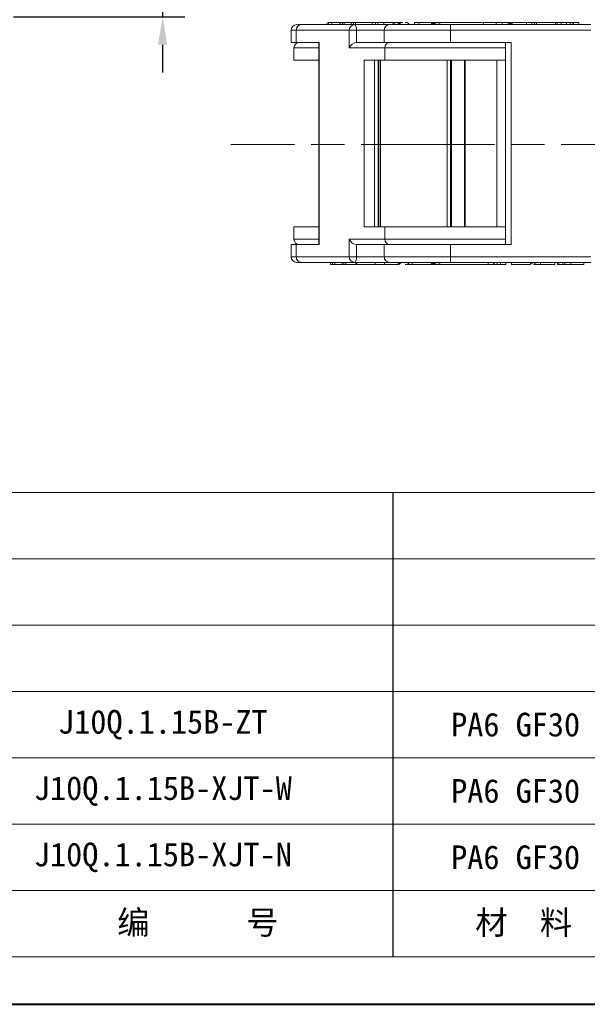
# Model space of a CAD drawing. Header units: millimetres. Extents: x 3186 to 3545, y -371 to -118.
# Tile 2 of 27: x 3253 to 3304, y -371 to -283. Entities that reach past the tile are written whole.
import ezdxf

# ---------------------------------------------------------------- set-up
doc = ezdxf.new("R2010")
doc.units = ezdxf.units.MM
doc.linetypes.add('ACAD_ISO08W100', pattern=[36, 24, -3, 6, -3])
doc.linetypes.add('CENTER', pattern=[0.6, 0.375, -0.075, 0.075, -0.075])
doc.layers.add('中心线', color=1, linetype='CENTER', lineweight=25)
doc.layers.add('标注线', color=7, linetype='Continuous', lineweight=15)
doc.styles.get("Standard").update_dxf_attribs({"font": '仿宋_GB2312.ttf', "width": 0.8})
doc.styles.add('样式 6', font='仿宋_GB2312.ttf')
doc.dimstyles.new('副本ISO-10', dxfattribs={"dimtxt": 4, "dimasz": 2.5, "dimexe": 2, "dimexo": 0.625, "dimgap": 1.5, "dimtad": 1, "dimdsep": 46, "dimtxsty": 'Standard', "dimcen": 2.5, "dimadec": 0, "dimazin": 0, "dimtfac": 1, "dimtmove": 0, "dimatfit": 3, "dimfxl": 0, "dimarcsym": 0})

# ---------------------------------------------------------------- blocks, each defined once
blk = doc.blocks.new('*D147')
at = {"color": 0, "lineweight": -2}
for p, q in [((3265.384, -272.896), (3265.384, -270.396)), ((3245.603, -275.396), (3267.384, -275.396)), ((3265.384, -275.396), (3265.384, -282.396)), ((3251.982, -282.396), (3267.384, -282.396)), ((3265.384, -284.896), (3265.384, -287.396))]:
    blk.add_line(p, q, dxfattribs=at)
at = {"color": 0, "lineweight": 9}
for points in [[(3264.968, -272.896), (3265.801, -272.896), (3265.384, -275.396)], [(3264.968, -284.896), (3265.801, -284.896), (3265.384, -282.396)]]:
    blk.add_solid(points, dxfattribs=at)
at = {"layer": 'Defpoints', "color": 0, "lineweight": 9}
for p in [(3244.978, -275.396), (3251.357, -282.396), (3265.384, -282.396)]:
    blk.add_point(p, dxfattribs=at)
at = {"color": 0, "lineweight": 9, "insert": (3261.884, -278.896), "char_height": 4, "attachment_point": 5, "rotation": 90}
blk.add_mtext('7', dxfattribs=at)

msp = doc.modelspace()

# ---------------------------------------------------------------- linework, layer by layer
at = {"color": 7, "linetype": 'Continuous', "lineweight": 15}
for p, q in [((3277.532, -283.087), (3277.862, -283.087)), ((3282.64, -283.087), (3277.862, -283.087)), ((3280.197, -282.887), (3280.197, -283.087)), ((3280.303, -283.087), (3280.303, -282.887)), ((3280.594, -283.087), (3280.594, -282.887)), ((3281.322, -283.087), (3281.322, -282.887)), ((3281.347, -282.887), (3281.322, -282.887)), ((3281.368, -283.087), (3281.368, -282.887)), ((3281.551, -282.887), (3281.368, -282.887)), ((3281.551, -283.087), (3281.551, -282.887)), ((3281.71, -282.887), (3281.551, -282.887)), ((3281.71, -283.087), (3281.71, -282.887)), ((3282.356, -282.887), (3281.71, -282.887)), ((3282.356, -283.087), (3282.356, -282.887)), ((3282.552, -282.887), (3282.356, -282.887)), ((3282.552, -283.087), (3282.552, -282.887)), ((3282.735, -282.887), (3282.552, -282.887)), ((3282.64, -283.087), (3286.144, -283.087)), ((3282.735, -283.087), (3282.735, -282.887)), ((3284.231, -282.887), (3282.735, -282.887)), ((3284.231, -282.887), (3284.231, -283.087)), ((3284.52, -283.087), (3284.52, -282.887)), ((3284.52, -282.887), (3284.732, -282.887)), ((3284.732, -283.087), (3284.732, -282.887)), ((3285.285, -283.087), (3285.285, -282.887)), ((3285.333, -282.909), (3286.418, -282.909)), ((3285.337, -282.887), (3286.521, -282.887)), ((3286.418, -282.909), (3285.936, -283.087)), ((3287.003, -282.887), (3286.521, -282.887)), ((3288.032, -283.087), (3288.032, -282.887)), ((3288.378, -282.887), (3288.032, -282.887)), ((3288.435, -283.087), (3288.435, -282.887)), ((3289.57, -283.017), (3289.57, -282.887)), ((3289.897, -282.887), (3289.883, -282.887)), ((3290.009, -282.887), (3290, -282.887)), ((3290.009, -282.887), (3290.062, -282.887)), ((3290.117, -282.909), (3290.062, -282.887)), ((3290.062, -282.887), (3294.128, -282.887)), ((3290.426, -283.087), (3290.117, -282.909)), ((3290.117, -282.909), (3294.132, -282.909)), ((3303.888, -283.087), (3291.266, -283.087)), ((3294.207, -283.087), (3294.207, -282.887)), ((3295.2, -282.887), (3295.377, -282.887)), ((3295.394, -283.087), (3295.394, -282.887)), ((3295.921, -283.087), (3295.921, -282.887)), ((3296.445, -282.887), (3296.277, -282.887)), ((3296.466, -283.087), (3296.466, -282.887)), ((3296.579, -283.087), (3296.579, -282.887)), ((3296.61, -282.887), (3296.6, -282.887)), ((3296.61, -283.087), (3296.61, -282.887)), ((3296.611, -282.887), (3296.61, -282.887)), ((3296.611, -283.087), (3296.611, -282.887)), ((3296.611, -282.887), (3296.72, -282.887)), ((3296.72, -283.087), (3296.72, -282.887)), ((3296.837, -283.087), (3296.837, -282.887)), ((3298.115, -282.887), (3296.837, -282.887)), ((3298.115, -283.087), (3298.115, -282.887)), ((3298.595, -282.887), (3298.115, -282.887)), ((3298.595, -283.087), (3298.595, -282.887)), ((3298.601, -282.887), (3298.595, -282.887)), ((3298.601, -283.087), (3298.601, -282.887)), ((3298.601, -282.887), (3298.828, -282.887)), ((3298.828, -283.087), (3298.828, -282.887)), ((3298.828, -282.887), (3298.89, -282.887)), ((3299.012, -283.087), (3299.012, -282.887)), ((3300.711, -282.887), (3299.012, -282.887)), ((3300.711, -283.087), (3300.711, -282.887)), ((3300.717, -282.887), (3300.711, -282.887)), ((3300.717, -283.087), (3300.717, -282.887)), ((3300.876, -282.887), (3300.756, -282.887)), ((3300.876, -283.087), (3300.876, -282.887)), ((3301.224, -283.087), (3301.224, -282.887)), ((3301.704, -282.887), (3301.224, -282.887)), ((3301.704, -283.087), (3301.704, -282.887)), ((3301.708, -282.887), (3301.704, -282.887)), ((3301.708, -282.887), (3301.708, -283.087)), ((3301.966, -282.887), (3302.002, -282.887)), ((3302.028, -283.087), (3302.028, -282.887)), ((3302.285, -283.087), (3302.285, -282.887)), ((3302.349, -283.087), (3302.349, -282.887)), ((3302.349, -282.887), (3302.83, -282.887)), ((3302.83, -283.087), (3302.83, -282.887)), ((3276.951, -283.587), (3276.951, -284.687)), ((3277.4, -283.587), (3276.951, -283.587)), ((3277.4, -284.687), (3277.4, -283.587)), ((3277.4, -283.587), (3282.177, -283.587)), ((3282.177, -283.587), (3282.177, -285.187)), ((3282.83, -283.587), (3282.177, -283.587)), ((3282.83, -284.687), (3282.83, -283.587)), ((3282.83, -283.587), (3285.315, -283.587)), ((3291.265, -283.587), (3285.315, -283.587)), ((3285.315, -283.587), (3285.315, -284.687)), ((3291.265, -284.687), (3291.265, -283.587)), ((3291.265, -283.587), (3303.886, -283.587)), ((3276.951, -284.687), (3277.4, -284.687)), ((3277.196, -285.187), (3277.196, -286.287)), ((3279.433, -285.187), (3277.196, -285.187)), ((3279.47, -284.687), (3277.4, -284.687)), ((3279.433, -284.687), (3279.243, -284.687)), ((3279.433, -284.687), (3279.433, -302.887)), ((3279.47, -302.887), (3279.47, -284.687)), ((3282.177, -285.187), (3285.37, -285.187)), ((3285.315, -284.687), (3282.829, -284.687)), ((3285.315, -284.687), (3291.265, -284.687)), ((3285.37, -285.187), (3285.37, -286.287)), ((3296.236, -285.187), (3285.37, -285.187)), ((3296.733, -284.687), (3291.265, -284.687)), ((3296.236, -284.687), (3296.236, -302.887)), ((3296.733, -302.887), (3296.733, -284.687)), ((3279.433, -286.287), (3277.196, -286.287)), ((3283.511, -286.287), (3283.511, -301.287)), ((3285.37, -286.287), (3283.511, -286.287)), ((3284.447, -301.287), (3284.447, -286.287)), ((3284.775, -286.287), (3284.775, -301.287)), ((3284.828, -301.287), (3284.828, -286.287)), ((3284.968, -301.287), (3284.968, -286.287)), ((3296.249, -286.287), (3285.37, -286.287)), ((3290.991, -286.287), (3290.991, -301.287)), ((3291.283, -301.287), (3291.283, -286.287)), ((3291.354, -286.287), (3291.354, -301.287)), ((3291.356, -301.287), (3291.356, -286.287)), ((3292.536, -286.287), (3292.536, -301.287)), ((3292.612, -301.287), (3292.612, -286.287)), ((3295.457, -286.287), (3295.457, -301.287)), ((3277.196, -301.287), (3277.196, -302.387)), ((3277.196, -301.287), (3279.433, -301.287)), ((3283.511, -301.287), (3285.37, -301.287)), ((3285.37, -301.287), (3296.249, -301.287)), ((3285.37, -301.287), (3285.37, -302.387)), ((3276.951, -302.887), (3276.951, -303.987)), ((3277.4, -302.887), (3276.951, -302.887)), ((3277.196, -302.387), (3279.433, -302.387)), ((3277.4, -303.987), (3277.4, -302.887)), ((3277.4, -302.887), (3279.47, -302.887)), ((3279.243, -302.887), (3279.433, -302.887)), ((3285.37, -302.387), (3282.177, -302.387)), ((3282.177, -302.387), (3282.177, -303.987)), ((3282.829, -302.887), (3285.315, -302.887)), ((3282.83, -303.987), (3282.83, -302.887)), ((3285.315, -302.887), (3285.315, -303.987)), ((3291.265, -302.887), (3285.315, -302.887)), ((3285.37, -302.387), (3296.236, -302.387)), ((3291.265, -303.987), (3291.265, -302.887)), ((3291.265, -302.887), (3296.733, -302.887)), ((3276.951, -303.987), (3277.4, -303.987)), ((3282.177, -303.987), (3277.4, -303.987)), ((3277.862, -304.487), (3277.452, -304.487)), ((3277.862, -304.487), (3282.64, -304.487)), ((3280.496, -304.487), (3280.496, -304.687)), ((3280.496, -304.687), (3280.679, -304.687)), ((3280.679, -304.487), (3280.679, -304.687)), ((3280.679, -304.687), (3280.874, -304.687)), ((3280.874, -304.487), (3280.874, -304.687)), ((3280.874, -304.687), (3281.521, -304.687)), ((3281.521, -304.487), (3281.521, -304.687)), ((3281.521, -304.687), (3281.679, -304.687)), ((3281.679, -304.487), (3281.679, -304.687)), ((3281.679, -304.687), (3281.862, -304.687)), ((3281.862, -304.487), (3281.862, -304.687)), ((3281.862, -304.687), (3282.742, -304.687)), ((3282.177, -303.987), (3282.83, -303.987)), ((3286.144, -304.487), (3282.64, -304.487)), ((3282.758, -304.487), (3282.758, -304.687)), ((3285.315, -303.987), (3282.83, -303.987)), ((3282.868, -304.487), (3282.868, -304.687)), ((3284.277, -304.687), (3284.662, -304.687)), ((3284.51, -304.487), (3284.51, -304.687)), ((3285.315, -303.987), (3291.265, -303.987)), ((3285.348, -304.687), (3285.348, -304.487)), ((3286.418, -304.665), (3285.415, -304.665)), ((3286.521, -304.687), (3285.418, -304.687)), ((3287.378, -304.65), (3287.378, -304.687)), ((3287.816, -304.487), (3287.816, -304.687)), ((3289.556, -304.687), (3289.556, -304.543)), ((3289.556, -304.687), (3289.702, -304.687)), ((3289.702, -304.687), (3289.799, -304.687)), ((3290.062, -304.687), (3290.117, -304.665)), ((3294.595, -304.687), (3290.062, -304.687)), ((3290.117, -304.665), (3290.426, -304.487)), ((3294.65, -304.665), (3290.117, -304.665)), ((3303.886, -303.987), (3291.265, -303.987)), ((3291.266, -304.487), (3303.888, -304.487)), ((3294.6, -304.679), (3294.658, -304.676)), ((3294.658, -304.487), (3294.658, -304.687)), ((3295.139, -304.687), (3294.658, -304.687)), ((3295.139, -304.487), (3295.139, -304.687)), ((3295.205, -304.487), (3295.205, -304.687)), ((3295.463, -304.487), (3295.463, -304.687)), ((3295.776, -304.487), (3295.776, -304.687)), ((3295.776, -304.687), (3296.257, -304.687)), ((3296.257, -304.487), (3296.257, -304.687)), ((3296.257, -304.687), (3296.261, -304.687)), ((3296.261, -304.487), (3296.261, -304.687)), ((3296.77, -304.487), (3296.77, -304.687)), ((3296.77, -304.687), (3298.469, -304.687)), ((3298.469, -304.487), (3298.469, -304.687)), ((3298.469, -304.687), (3298.47, -304.687)), ((3298.47, -304.487), (3298.47, -304.687)), ((3298.47, -304.54), (3298.84, -304.658)), ((3298.47, -304.553), (3298.835, -304.665)), ((3298.885, -304.487), (3298.885, -304.687)), ((3298.885, -304.687), (3299.366, -304.687)), ((3299.366, -304.487), (3299.366, -304.687)), ((3299.366, -304.687), (3299.371, -304.687)), ((3299.371, -304.487), (3299.371, -304.687)), ((3299.371, -304.687), (3300.653, -304.687)), ((3300.653, -304.487), (3300.653, -304.687)), ((3300.653, -304.687), (3300.654, -304.687)), ((3300.654, -304.687), (3300.654, -304.487)), ((3300.907, -304.487), (3300.907, -304.687)), ((3301.018, -304.487), (3301.018, -304.687)), ((3301.368, -304.687), (3301.388, -304.687)), ((3301.388, -304.687), (3301.388, -304.487)), ((3301.56, -304.487), (3301.56, -304.687)), ((3302.087, -304.487), (3302.087, -304.687)), ((3303.279, -304.487), (3303.279, -304.687))]:
    msp.add_line(p, q, dxfattribs=at)
at = {"color": 7, "lineweight": 15}
for p, q in [((3207.325, -325.204), (3348.864, -325.204)), ((3207.325, -331.173), (3348.864, -331.173)), ((3207.325, -337.142), (3348.864, -337.142)), ((3207.325, -343.111), (3348.864, -343.111)), ((3207.325, -349.08), (3348.864, -349.08)), ((3207.325, -355.049), (3348.864, -355.049)), ((3207.325, -361.018), (3386.396, -361.018))]:
    msp.add_line(p, q, dxfattribs=at)
at = {"color": 7}
msp.add_line((3286.113, -366.987), (3286.113, -325.204), dxfattribs=at)
at = {"color": 7, "lineweight": 13}
msp.add_line((3207.325, -366.987), (3386.396, -366.987), dxfattribs=at)
at = {"color": 7, "lineweight": 40}
msp.add_line((3186.007, -371.251), (3544.149, -371.251), dxfattribs=at)
at = {"color": 7, "linetype": 'Continuous', "lineweight": 15, "flags": 128}
for points in [[(3282.64, -283.087), (3282.677, -283.097), (3282.713, -283.125), (3282.745, -283.171), (3282.774, -283.233), (3282.798, -283.309), (3282.816, -283.396), (3282.826, -283.489), (3282.83, -283.587)], [(3282.83, -303.987), (3282.826, -304.084), (3282.816, -304.178), (3282.798, -304.265), (3282.774, -304.34), (3282.745, -304.403), (3282.713, -304.449), (3282.677, -304.477), (3282.64, -304.487)]]:
    msp.add_lwpolyline(points, dxfattribs=at)
at = {"color": 7, "linetype": 'Continuous', "lineweight": 15}
for centre, radius, start, end in [((3277.451, -283.587), 0.5, 90, 180), ((3282.659, -283.569), 0.482, 92.298, 182.12696), ((3286.522, -283.149), 0.262, 90.19325, 113.52477), ((3286.495, -283.234), 0.348, 25.86797, 85.73635), ((3287.195, -283.387), 0.5, 37.71782, 90), ((3289.907, -283.387), 0.5, 90, 142.46944), ((3290.066, -283.346), 0.459, 90.54973, 144.83514), ((3277.696, -285.187), 0.5, 90, 180), ((3285.852, -285.169), 0.482, 92.298, 182.12696), ((3277.696, -302.387), 0.5, 180, 270), ((3285.852, -302.405), 0.482, 177.87304, 267.702), ((3277.451, -303.987), 0.5, 180, 270), ((3282.659, -304.005), 0.482, 177.87304, 267.702), ((3286.522, -304.425), 0.262, 246.47523, 269.80675), ((3286.499, -304.345), 0.342, 273.68495, 334.5815), ((3287.195, -304.187), 0.5, 270, 322.46944), ((3289.907, -304.187), 0.5, 217.71782, 270), ((3290.067, -304.226), 0.461, 215.14573, 269.35488), ((3294.592, -304.599), 0.0883, 271.86051, 311.15468), ((3298.981, -304.187), 0.5, 253.01303, 258.92703)]:
    msp.add_arc(centre, radius, start, end, dxfattribs=at)
for centre, major_axis, start_param, end_param in [((3282.64, -285.187), (0.415, 0.415), 0.591316, 2.162112), ((3282.64, -302.387), (0.415, -0.415), 4.121073, 5.691869)]:
    msp.add_ellipse(centre, major_axis=major_axis, ratio=0.671464, start_param=start_param, end_param=end_param, dxfattribs=at)
for points in [[(3277.4, -283.587), (3277.407, -283.521), (3277.421, -283.39), (3277.528, -283.225), (3277.681, -283.109), (3277.802, -283.094), (3277.862, -283.087)], [(3285.815, -283.087), (3285.749, -283.094), (3285.618, -283.109), (3285.453, -283.225), (3285.337, -283.39), (3285.322, -283.521), (3285.315, -283.587)], [(3291.265, -283.587), (3291.265, -283.521), (3291.265, -283.39), (3291.265, -283.225), (3291.266, -283.109), (3291.266, -283.094), (3291.266, -283.087)], [(3277.862, -304.487), (3277.802, -304.479), (3277.681, -304.464), (3277.528, -304.349), (3277.421, -304.183), (3277.407, -304.052), (3277.4, -303.987)], [(3285.815, -304.487), (3285.749, -304.479), (3285.618, -304.464), (3285.453, -304.349), (3285.337, -304.183), (3285.322, -304.052), (3285.315, -303.987)], [(3291.266, -304.487), (3291.266, -304.479), (3291.266, -304.464), (3291.265, -304.349), (3291.265, -304.183), (3291.265, -304.052), (3291.265, -303.987)]]:
    msp.add_open_spline(points, degree=3, dxfattribs=at)
for points, knots in [([(3280.594, -282.887), (3280.549, -282.887), (3280.466, -282.887), (3280.372, -282.887), (3280.326, -282.887), (3280.303, -282.887)], [0, 0, 0, 0, 0.372031, 0.6837771, 1, 1, 1, 1]), ([(3281.322, -282.887), (3281.256, -282.887), (3281.122, -282.887), (3280.881, -282.887), (3280.703, -282.887), (3280.606, -282.887), (3280.594, -282.887)], [0, 0, 0, 0, 0.250896, 0.502166, 0.940512, 1, 1, 1, 1]), ([(3284.231, -282.887), (3284.288, -282.887), (3284.368, -282.887), (3284.455, -282.887), (3284.479, -282.887)], [0, 0, 0, 0, 0.717944, 1, 1, 1, 1]), ([(3285.28, -282.887), (3285.278, -282.887), (3285.274, -282.887), (3285.171, -282.887), (3284.984, -282.887), (3284.82, -282.887), (3284.732, -282.887)], [0, 0, 0, 0, 0.192011, 0.42411, 0.693541, 1, 1, 1, 1]), ([(3285.815, -283.087), (3285.892, -283.087), (3286.012, -283.087), (3286.695, -283.087), (3287.398, -283.087), (3288.269, -283.087), (3289.533, -283.087), (3290.583, -283.087), (3291.266, -283.087)], [0, 0, 0, 0, 0.239602, 0.368454, 0.5, 0.631546, 0.760398, 1, 1, 1, 1]), ([(3286.735, -283.087), (3286.725, -283.073), (3286.696, -283.032), (3286.634, -282.984), (3286.538, -282.923), (3286.465, -282.914), (3286.418, -282.909)], [0, 0, 0, 0, 0.114643, 0.349466, 0.574919, 1, 1, 1, 1]), ([(3289.57, -282.887), (3289.491, -282.887), (3289.356, -282.887), (3289.111, -282.887), (3288.877, -282.887), (3288.641, -282.887), (3288.507, -282.887), (3288.435, -282.887)], [0, 0, 0, 0, 0.242194, 0.410832, 0.580073, 0.776537, 1, 1, 1, 1]), ([(3289.839, -282.887), (3289.839, -282.887), (3289.84, -282.887), (3289.752, -282.887), (3289.636, -282.887), (3289.57, -282.887)], [0, 0, 0, 0, 0.098168, 0.492232, 1, 1, 1, 1]), ([(3290.117, -282.909), (3290.057, -282.914), (3289.964, -282.923), (3289.85, -282.984), (3289.777, -283.031), (3289.748, -283.073), (3289.738, -283.087)], [0, 0, 0, 0, 0.425403, 0.65149, 0.887239, 1, 1, 1, 1]), ([(3289.898, -282.887), (3289.903, -282.887), (3289.917, -282.887), (3289.973, -282.887), (3290.009, -282.887)], [0, 0, 0, 0, 0.353307, 1, 1, 1, 1]), ([(3295.394, -282.887), (3295.259, -282.887), (3294.987, -282.887), (3294.632, -282.887), (3294.38, -282.887), (3294.229, -282.887), (3294.215, -282.887), (3294.207, -282.887)], [0, 0, 0, 0, 0.203919, 0.410143, 0.593167, 0.774496, 1, 1, 1, 1]), ([(3294.505, -282.887), (3294.51, -282.887), (3294.516, -282.887), (3294.576, -282.887), (3294.595, -282.887)], [0, 0, 0, 0, 0.681605, 1, 1, 1, 1]), ([(3294.621, -282.887), (3294.629, -282.887), (3294.666, -282.887), (3294.778, -282.887), (3294.97, -282.887), (3295.11, -282.887), (3295.2, -282.887)], [0, 0, 0, 0, 0.071397, 0.342392, 0.578079, 1, 1, 1, 1]), ([(3295.921, -282.887), (3295.858, -282.887), (3295.742, -282.887), (3295.563, -282.887), (3295.451, -282.887), (3295.394, -282.887)], [0, 0, 0, 0, 0.372031, 0.683777, 1, 1, 1, 1]), ([(3296.466, -282.887), (3296.436, -282.887), (3296.376, -282.887), (3296.217, -282.887), (3296.056, -282.887), (3295.935, -282.887), (3295.921, -282.887)], [0, 0, 0, 0, 0.2508959, 0.5021661, 0.9405117, 1, 1, 1, 1]), ([(3296.579, -282.887), (3296.577, -282.887), (3296.574, -282.887), (3296.543, -282.887), (3296.492, -282.887), (3296.466, -282.887)], [0, 0, 0, 0, 0.308297, 0.650122, 1, 1, 1, 1]), ([(3298.828, -282.887), (3298.857, -282.887), (3298.89, -282.887), (3298.965, -282.887), (3298.973, -282.887)], [0, 0, 0, 0, 0.88352, 1, 1, 1, 1]), ([(3301.224, -282.887), (3301.196, -282.887), (3301.129, -282.887), (3300.998, -282.887), (3300.908, -282.887), (3300.876, -282.887)], [0, 0, 0, 0, 0.3076044, 0.7532135, 1, 1, 1, 1]), ([(3301.749, -282.887), (3301.752, -282.887), (3301.76, -282.887), (3301.806, -282.887), (3301.882, -282.887), (3301.961, -282.887), (3302.013, -282.887), (3302.028, -282.887)], [0, 0, 0, 0, 0.148578, 0.360006, 0.570393, 0.878151, 1, 1, 1, 1]), ([(3302.028, -282.887), (3302.07, -282.887), (3302.143, -282.887), (3302.232, -282.887), (3302.267, -282.887), (3302.285, -282.887)], [0, 0, 0, 0, 0.410571, 0.709085, 1, 1, 1, 1]), ([(3302.285, -282.887), (3302.301, -282.887), (3302.33, -282.887), (3302.344, -282.887), (3302.347, -282.887), (3302.349, -282.887)], [0, 0, 0, 0, 0.392386, 0.695009, 1, 1, 1, 1]), ([(3291.152, -284.687), (3290.951, -284.687), (3290.305, -284.687), (3289.273, -284.687), (3288.12, -284.687), (3287.143, -284.687), (3286.358, -284.687), (3286.005, -284.687), (3285.833, -284.687)], [0, 0, 0, 0, 0.085523, 0.274792, 0.464061, 0.649941, 0.829396, 1, 1, 1, 1]), ([(3285.833, -302.887), (3286.005, -302.887), (3286.358, -302.887), (3287.143, -302.887), (3288.12, -302.887), (3289.273, -302.887), (3290.305, -302.887), (3290.951, -302.887), (3291.152, -302.887)], [0, 0, 0, 0, 0.170604, 0.350059, 0.535939, 0.725208, 0.914477, 1, 1, 1, 1]), ([(3282.758, -304.687), (3282.761, -304.687), (3282.766, -304.687), (3282.808, -304.687), (3282.848, -304.687), (3282.868, -304.687)], [0, 0, 0, 0, 0.372031, 0.683777, 1, 1, 1, 1]), ([(3282.868, -304.687), (3282.928, -304.687), (3283.047, -304.687), (3283.358, -304.687), (3283.718, -304.687), (3284.114, -304.687), (3284.369, -304.687), (3284.51, -304.687)], [0, 0, 0, 0, 0.203919, 0.410143, 0.593167, 0.774496, 1, 1, 1, 1]), ([(3284.51, -304.687), (3284.631, -304.687), (3284.876, -304.687), (3285.172, -304.687), (3285.335, -304.687), (3285.335, -304.687), (3285.335, -304.687)], [0, 0, 0, 0, 0.275639, 0.553794, 0.838325, 1, 1, 1, 1]), ([(3291.266, -304.487), (3290.583, -304.487), (3289.533, -304.487), (3288.269, -304.487), (3287.398, -304.487), (3286.695, -304.487), (3286.012, -304.487), (3285.892, -304.487), (3285.815, -304.487)], [0, 0, 0, 0, 0.239602, 0.368454, 0.5, 0.631546, 0.760398, 1, 1, 1, 1]), ([(3286.418, -304.665), (3286.465, -304.659), (3286.538, -304.651), (3286.634, -304.59), (3286.696, -304.542), (3286.725, -304.501), (3286.735, -304.487)], [0, 0, 0, 0, 0.425173, 0.650586, 0.885358, 1, 1, 1, 1]), ([(3287.392, -304.687), (3287.392, -304.687), (3287.392, -304.687), (3287.54, -304.687), (3287.717, -304.687), (3287.816, -304.687)], [0, 0, 0, 0, 0.232269, 0.574454, 1, 1, 1, 1]), ([(3287.816, -304.687), (3287.915, -304.687), (3288.115, -304.687), (3288.497, -304.687), (3288.896, -304.687), (3289.269, -304.687), (3289.457, -304.687), (3289.556, -304.687)], [0, 0, 0, 0, 0.204593, 0.411054, 0.622248, 0.800999, 1, 1, 1, 1]), ([(3289.738, -304.487), (3289.748, -304.501), (3289.777, -304.543), (3289.85, -304.59), (3289.964, -304.651), (3290.057, -304.659), (3290.117, -304.665)], [0, 0, 0, 0, 0.112761, 0.348535, 0.574631, 1, 1, 1, 1]), ([(3295.205, -304.687), (3295.188, -304.687), (3295.159, -304.687), (3295.145, -304.687), (3295.141, -304.687), (3295.139, -304.687)], [0, 0, 0, 0, 0.392386, 0.695009, 1, 1, 1, 1]), ([(3295.463, -304.687), (3295.421, -304.687), (3295.348, -304.687), (3295.258, -304.687), (3295.222, -304.687), (3295.205, -304.687)], [0, 0, 0, 0, 0.410571, 0.709085, 1, 1, 1, 1]), ([(3295.78, -304.687), (3295.779, -304.687), (3295.776, -304.687), (3295.753, -304.687), (3295.685, -304.687), (3295.607, -304.687), (3295.53, -304.687), (3295.477, -304.687), (3295.463, -304.687)], [0, 0, 0, 0, 0.272262, 0.546684, 0.659253, 0.771268, 0.935125, 1, 1, 1, 1]), ([(3298.835, -304.665), (3298.839, -304.659), (3298.844, -304.651), (3298.866, -304.59), (3298.882, -304.542), (3298.895, -304.501), (3298.9, -304.487)], [0, 0, 0, 0, 0.425173, 0.650586, 0.885358, 1, 1, 1, 1]), ([(3300.907, -304.687), (3300.909, -304.687), (3300.912, -304.687), (3300.941, -304.687), (3300.992, -304.687), (3301.018, -304.687)], [0, 0, 0, 0, 0.308297, 0.650122, 1, 1, 1, 1]), ([(3301.018, -304.687), (3301.047, -304.687), (3301.107, -304.687), (3301.265, -304.687), (3301.425, -304.687), (3301.546, -304.687), (3301.56, -304.687)], [0, 0, 0, 0, 0.250896, 0.502166, 0.940512, 1, 1, 1, 1]), ([(3301.56, -304.687), (3301.623, -304.687), (3301.739, -304.687), (3301.917, -304.687), (3302.03, -304.687), (3302.087, -304.687)], [0, 0, 0, 0, 0.372031, 0.6837771, 1, 1, 1, 1]), ([(3302.087, -304.687), (3302.222, -304.687), (3302.493, -304.687), (3302.85, -304.687), (3303.103, -304.687), (3303.255, -304.687), (3303.271, -304.687), (3303.279, -304.687)], [0, 0, 0, 0, 0.203919, 0.410143, 0.593167, 0.774496, 1, 1, 1, 1])]:
    msp.add_open_spline(points, degree=3, knots=knots, dxfattribs=at)
at = {"layer": '中心线', "linetype": 'ACAD_ISO08W100', "lineweight": 13, "ltscale": 0.5}
msp.add_line((3511.238, -293.887), (3271.518, -293.887), dxfattribs=at)

# ---------------------------------------------------------------- texts
at = {"layer": '标注线', "color": 7, "lineweight": 18, "char_height": 1.53489, "attachment_point": 5, "style": '样式 6'}
for s, insert, width in [('{\\H1.389x;PA6 GF30}', (3297.136, -346.096), 12.08643), ('{\\H1.389x;J10Q.1.15B-ZT}', (3265.409, -346.096), 29.50365), ('{\\H1.389x;PA6 GF30}', (3297.136, -352.065), 12.08643), ('{\\H1.389x;J10Q.1.15B-XJT-W}', (3265.409, -352.065), 29.50365), ('{\\H1.389x;PA6 GF30}', (3297.136, -358.034), 12.08643), ('{\\H1.389x;J10Q.1.15B-XJT-N}', (3265.409, -358.034), 29.50365), ('{\\H1.389x;编      号}', (3268.561, -364.003), 29.50365), ('{\\H1.389x; 材  料}', (3297.136, -364.003), 12.08643)]:
    msp.add_mtext(s, dxfattribs=dict(at, insert=insert, width=width))

# ---------------------------------------------------------------- dimensions: what is measured, and where the dimension line sits
at = {"color": 5, "lineweight": 9}
dim = msp.add_linear_dim(base=(3265.384, -282.396), p1=(3244.978, -275.396), p2=(3251.357, -282.396), angle=90, dimstyle='副本ISO-10', dxfattribs=at)
dim.commit()
dim.dimension.update_dxf_attribs({"geometry": '*D147', "text_midpoint": (3261.884, -278.896)})

doc.saveas('drawing.dxf')
